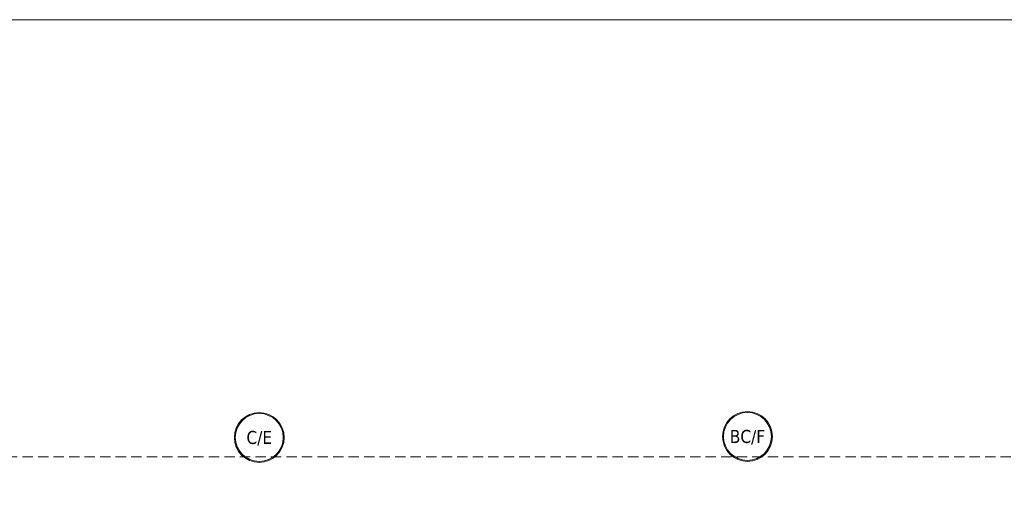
# Model space of a CAD drawing. Header units: millimetres. Extents: x 23192 to 177760, y -399809 to -79279.
# Tile 184 of 256: x 52298 to 53506, y -191199 to -190619. Entities that reach past the tile are written whole.
import ezdxf
from ezdxf.enums import TextEntityAlignment as Align

# ---------------------------------------------------------------- set-up
doc = ezdxf.new("R2010")
doc.units = ezdxf.units.MM
doc.linetypes.add('DASHDOT', pattern=[25.4, 12.7, -6.35, 0, -6.35])
doc.linetypes.add('HIDDEN', pattern=[9.525, 6.35, -3.175])
doc.layers.get('0').update_dxf_attribs({"lineweight": 0})
for name, color, linetype, lineweight in [('!! 0_Istn-cienka', 4, 'Continuous', 9), ('!! 0_Osie', 1, 'DASHDOT', 13), ('0-osie-tx', 66, 'Continuous', 9)]:
    doc.layers.add(name, color=color, linetype=linetype, lineweight=lineweight)
doc.layers.add('!! 0_ramki', color=66, linetype='Continuous', lineweight=9, plot=False)
doc.styles.add('TAHOMA', font='tahoma.ttf')

# ---------------------------------------------------------------- blocks, each defined once
blk = doc.blocks.new('*U81')
h = blk.add_hatch(color=256)
edge = h.paths.add_edge_path()
edge.add_arc((0, 0), 30.6, 0, 360)
edge = h.paths.add_edge_path(flags=17)
edge.add_arc((0, 0), 29.4, 0, 360)
for radius in [30.6, 29.4]:
    blk.add_circle((0, 0), radius)
at = {"style": 'TAHOMA', "flags": 8}
blk.add_attdef('ANSICHTSNUMMER', text='', height=16, dxfattribs=at).set_placement((0, 0), align=Align.MIDDLE_CENTER)
blk = doc.blocks.new('BLOK OSIE A-B PN')
at = {"layer": '0-osie-tx'}
ref = blk.add_blockref('*U81', (52592.2, -181949), dxfattribs=dict(at, rotation=180))
ref.add_attrib('ANSICHTSNUMMER', 'C/E', dxfattribs={"layer": '0', "height": 16, "style": 'TAHOMA', "flags": 8}).set_placement((52592.2, -181949), align=Align.MIDDLE_CENTER)
ref = blk.add_blockref('*U81', (53191.2, -181947.8), dxfattribs=dict(at, rotation=180))
ref.add_attrib('ANSICHTSNUMMER', 'BC/F', dxfattribs={"layer": '0', "height": 16, "style": 'TAHOMA', "flags": 8}).set_placement((53191.2, -181947.8), align=Align.MIDDLE_CENTER)

msp = doc.modelspace()

# ---------------------------------------------------------------- linework, layer by layer
at = {"layer": '!! 0_Istn-cienka', "linetype": 'HIDDEN', "ltscale": 2}
msp.add_lwpolyline([(48891.71142, -191155.00465), (55017.71142, -191155.00465)], dxfattribs=at)
at = {"layer": '!! 0_ramki'}
msp.add_lwpolyline([(48191.01382, -190618.54154), (55530.76451, -190618.54154), (55530.76451, -193073.18237), (48191.01382, -193073.18237)], close=True, dxfattribs=at)

# ---------------------------------------------------------------- block references
at = {"layer": '!! 0_Osie'}
msp.add_blockref('BLOK OSIE A-B PN', (0, -9182.23287), dxfattribs=at)

doc.saveas('drawing.dxf')
